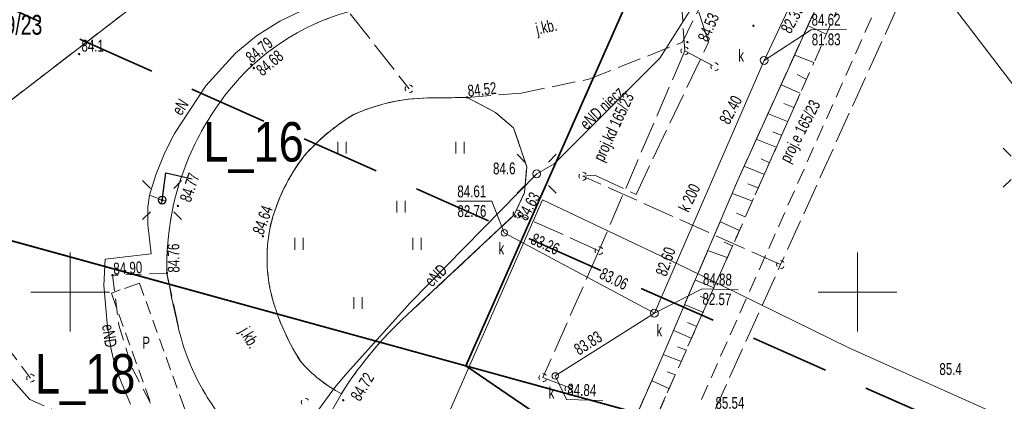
# Model space of a CAD drawing. Header units: metres. Extents: x -1013 to 1491576, y -5789570 to 1032.
# Tile 13 of 62: x -105 to -43, y 8 to 32. Entities that reach past the tile are written whole.
import ezdxf
from ezdxf.xclip import XClip

# ---------------------------------------------------------------- set-up
doc = ezdxf.new("R2010")
doc.units = ezdxf.units.M
doc.header["$MEASUREMENT"] = 0
doc.header["$XCLIPFRAME"] = 0
for name, pattern in [('2_BUBZ02', [1.75, 1.25, -0.5]), ('2_KTCR02', [1.5, 1, -0.5]), ('2_KTJZ01', [2, 1.5, -0.5]), ('2_PTTU', [1.5, 1, -0.5]), ('4_SUPE_P_01', [2.5, 2, -0.5]), ('4_SUPK_P_01', [2.5, 2, -0.5]), ('GUK', [2, 1.5, -0.5]), ('GUZ', [1, 0.5, -0.5]), ('Przerywana długa', [7.8, 5, -2.8])]:
    doc.linetypes.add(name, pattern=pattern)
doc.layers.add('700-L Mapa 1_1000 dwg', color=7, linetype='Continuous')
for name, color, linetype, lineweight in [('703-L Płaszczyzny podejścia 2D3', 152, 'Continuous', 30), ('703-L Płaszczyzny podejścia 2D38', 171, 'Continuous', 35), ('704-L Płaszczyzny podejścia 3D38', 171, 'Continuous', 35), ('708-L Opisy_ numeracja obiektów85', 1, 'Continuous', 25), ('722-L Obiekty_Latarnie_ słupy_ anteny1', 7, 'Continuous', 13), ('ex_02_DXF_MZ_5_BUBZ_D_L_17', 9, 'Continuous', 18), ('ex_02_DXF_MZ_5_BUIB_E_T_57', 9, 'Continuous', 18), ('ex_02_DXF_MZ_5_BUIB_L_97', 9, 'Continuous', 18), ('ex_02_DXF_MZ_5_Dzialki7', 9, 'Continuous', 18), ('ex_02_DXF_MZ_5_K1_BDOT_T_117', 9, 'Continuous', 18), ('ex_02_DXF_MZ_5_Kontury3', 9, 'Continuous', 18), ('ex_02_DXF_MZ_5_KTCR_D_L_17', 9, 'Continuous', 18), ('ex_02_DXF_MZ_5_KTCR_L_17', 9, 'Continuous', 18), ('ex_02_DXF_MZ_5_KTJZ_D_L_07', 9, 'Continuous', 18), ('ex_02_DXF_MZ_5_KTJZ_E_T_07', 9, 'Continuous', 18), ('ex_02_DXF_MZ_5_KTJZ_L_07', 9, 'Continuous', 18), ('ex_02_DXF_MZ_5_KTKR_D_L_07', 9, 'Continuous', 18), ('ex_02_DXF_MZ_5_KTKR_L_07', 9, 'Continuous', 18), ('ex_02_DXF_MZ_5_Numery_dzialek7', 9, 'Continuous', 18), ('ex_02_DXF_MZ_5_Podzial_sekcyjny_krzyze7', 9, 'Continuous', 18), ('ex_02_DXF_MZ_5_PTTU_L_27', 9, 'Continuous', 18), ('ex_02_DXF_MZ_5_RTPW_T_07', 9, 'Continuous', 18), ('ex_02_DXF_MZ_5_RTPW_T_17', 9, 'Continuous', 18), ('ex_02_DXF_MZ_5_SUPE_D_L_31', 9, 'Continuous', 18), ('ex_02_DXF_MZ_5_SUPE_E_T_31', 9, 'Continuous', 18), ('ex_02_DXF_MZ_5_SUPK_D_L_034', 9, 'Continuous', 18), ('ex_02_DXF_MZ_5_SUPK_D_L_434', 9, 'Continuous', 18), ('ex_02_DXF_MZ_5_SUPK_E_T_434', 9, 'Continuous', 18), ('ex_02_DXF_MZ_5_SUPM_T_07', 9, 'Continuous', 18), ('ex_02_DXF_MZ_5_SUPP_E_T_21', 9, 'Continuous', 18), ('ex_02_DXF_MZ_5_SUPP_E_T_434', 9, 'Continuous', 18), ('ex_02_DXF_MZ_5_SUPP_L_21', 9, 'Continuous', 18), ('ex_02_DXF_MZ_5_SUPP_L_434', 9, 'Continuous', 18), ('ex_02_DXF_MZ_5_SUPS_T_434', 9, 'Continuous', 18), ('ex_02_DXF_MZ_5_SUPW_D_L_05', 9, 'Continuous', 18), ('ex_02_DXF_MZ_5_SUSM_D_T_07', 9, 'Continuous', 18), ('ex_02_DXF_MZ_5_SUSM_D_T_37', 9, 'Continuous', 18), ('ex_02_DXF_MZ_5_SUTK_T_034', 9, 'Continuous', 18), ('ex_02_DXF_MZ_5_SUUK_D_T_234', 9, 'Continuous', 18), ('ex_02_DXF_MZ_5_SUUK_E_T_934', 9, 'Continuous', 18), ('ex_02_DXF_MZ_5_Uzytki3', 9, 'Continuous', 18)]:
    doc.layers.add(name, color=color, linetype=linetype, lineweight=lineweight)
doc.styles.add('STYL_AUTOMATYCZNY_1', font='arial.ttf', dxfattribs={"width": 0.7})
doc.styles.add('STYL_AUTOMATYCZNY_3', font='ARIALN.TTF')
doc.dimstyles.new('STYL_AUTOMATYCZNY__1', dxfattribs={"dimtxt": 0.18, "dimasz": 0.912, "dimexe": 0.18, "dimexo": 0.0625, "dimgap": 0, "dimtad": 0, "dimtih": 1, "dimtoh": 1, "dimdec": 4, "dimzin": 0, "dimdsep": 46, "dimcen": 0.09, "dimadec": 0, "dimazin": 0, "dimtfac": 1, "dimtdec": 4, "dimtmove": 0, "dimatfit": 3, "dimldrblk": 'ARROWHEAD_7', "dimfxl": 1, "dimtolj": 1, "dimtzin": 0, "dimarcsym": 0})

# ---------------------------------------------------------------- blocks, each defined once
blk = doc.blocks.new('Rysunek_1_5', base_point=(-7447251.91, -5789835.327))
at = {"layer": 'ex_02_DXF_MZ_5_BUBZ_D_L_17', "color": 9, "linetype": 'Continuous', "lineweight": 18}
for p, q in [((-53.943, 31.05), (-55.009, 31.534)), ((-54.683, 29.226), (-55.895, 29.701)), ((-55.176, 28.18), (-55.751, 28.476)), ((-55.551, 27.278), (-56.754, 27.814)), ((-55.952, 26.377), (-56.601, 26.628)), ((-56.355, 25.488), (-57.636, 26.008)), ((-56.723, 24.6), (-57.287, 24.835)), ((-57.076, 23.865), (-58.357, 24.367)), ((-57.813, 22.122), (-59.06, 22.642)), ((-57.495, 22.874), (-58.042, 23.126)), ((-58.216, 21.285), (-58.882, 21.536)), ((-58.585, 20.43), (-59.849, 20.932)), ((-59.038, 19.439), (-59.602, 19.674)), ((-59.407, 18.585), (-60.62, 19.121)), ((-59.86, 17.611), (-60.389, 17.828)), ((-60.195, 16.859), (-61.374, 17.293)), ((-61.016, 14.945), (-62.195, 15.431)), ((-61.42, 14.175), (-61.899, 14.411)), ((-61.687, 13.373), (-62.849, 13.859)), ((-62.123, 12.484), (-62.704, 12.735)), ((-62.442, 11.732), (-63.57, 12.235)), ((-63.096, 10.263), (-64.206, 10.681)), ((-62.777, 10.98), (-63.341, 11.198)), ((-63.465, 9.425), (-63.994, 9.609)), ((-63.902, 8.553), (-64.961, 9.04))]:
    blk.add_line(p, q, dxfattribs=at)
at = {"layer": 'ex_02_DXF_MZ_5_BUBZ_D_L_17', "color": 9, "linetype": '2_BUBZ02', "lineweight": 18}
blk.add_line((-71.816, -9.321), (-54.683, 29.226), dxfattribs=at)
at = {"layer": 'ex_02_DXF_MZ_5_BUIB_L_97', "color": 9, "linetype": 'Continuous', "lineweight": 18}
for p, q in [((-97.51, 15.243), (-98.451, 14.905)), ((-97.227, 14.457), (-97.51, 15.243)), ((-98.73, 14.804), (-99.29, 14.603)), ((-99.29, 14.603), (-98.953, 13.661)), ((-96.804, 13.279), (-97.086, 14.065)), ((-98.813, 13.268), (-98.533, 12.483)), ((-96.38, 12.101), (-96.663, 12.887)), ((-98.393, 12.09), (-98.112, 11.305)), ((-95.956, 10.923), (-96.239, 11.708)), ((-97.972, 10.912), (-97.692, 10.127)), ((-95.533, 9.745), (-95.815, 10.53)), ((-97.551, 9.734), (-97.271, 8.949)), ((-95.109, 8.567), (-95.392, 9.352)), ((-97.131, 8.556), (-96.85, 7.771)), ((-94.63, 7.233), (-94.968, 8.174))]:
    blk.add_line(p, q, dxfattribs=at)
at = {"layer": 'ex_02_DXF_MZ_5_Dzialki7', "color": 9, "linetype": 'Continuous', "lineweight": 18}
for p, q in [((-242.472, -78.345), (-67.265, 56.36)), ((-62.15, 54.133), (-30.9, 13.243))]:
    blk.add_line(p, q, dxfattribs=at)
at = {"layer": 'ex_02_DXF_MZ_5_K1_BDOT_T_117', "color": 9, "linetype": 'Continuous', "lineweight": 18}
for p, q in [((-84.914, 23.457), (-84.914, 24.207)), ((-84.389, 23.457), (-84.389, 24.207)), ((-77.414, 23.457), (-77.414, 24.207)), ((-76.889, 23.457), (-76.889, 24.207)), ((-81.164, 19.707), (-81.164, 20.457)), ((-80.639, 19.707), (-80.639, 20.457)), ((-87.641, 17.352), (-87.641, 18.102)), ((-87.116, 17.352), (-87.116, 18.102)), ((-80.141, 17.352), (-80.141, 18.102)), ((-79.616, 17.352), (-79.616, 18.102)), ((-83.891, 13.602), (-83.891, 14.352)), ((-83.366, 13.602), (-83.366, 14.352))]:
    blk.add_line(p, q, dxfattribs=at)
at = {"layer": 'ex_02_DXF_MZ_5_Kontury3', "color": 9, "linetype": 'GUK', "lineweight": 18}
blk.add_line((-242.472, -78.345), (-67.265, 56.36), dxfattribs=at)
at = {"layer": 'ex_02_DXF_MZ_5_KTCR_D_L_17', "color": 9, "linetype": '2_KTCR02', "lineweight": 18}
for p, q in [((-50.422, 33.426), (-61.961, 7.553)), ((-71.816, -9.321), (-54.683, 29.226))]:
    blk.add_line(p, q, dxfattribs=at)
for centre, radius, start, end in [((-38.4, 26.122), 58.269, 190.13076, 193.91038), ((-80.677, 15.781), 14.746, 194.39848, 216.49532)]:
    blk.add_arc(centre, radius, start, end, dxfattribs=at)
at = {"layer": 'ex_02_DXF_MZ_5_KTCR_L_17', "color": 9, "linetype": '2_KTCR02', "lineweight": 18}
for p, q in [((-53.02, 33.008), (-54.683, 29.226)), ((-95.87, 15.873), (-99.22, 15.733)), ((-99.22, 15.733), (-98.81, 12.573)), ((-98.81, 12.573), (-97.97, 9.833)), ((-97.97, 9.833), (-95.66, 5.453))]:
    blk.add_line(p, q, dxfattribs=at)
at = {"layer": 'ex_02_DXF_MZ_5_KTJZ_D_L_07', "color": 9, "linetype": '2_KTJZ01', "lineweight": 18}
for p, q in [((-63.03, 30.523), (-56.722, 43.223)), ((-59.51, 21.768), (-53.474, 35.085)), ((-79.222, 26.983), (-76.7, 27.013)), ((-64.401, 10.351), (-59.51, 21.768)), ((-80.159, 13.54), (-73.71, 19.563)), ((-95.76, 15.873), (-94.959, 12.114)), ((-72.54, -8.017), (-64.401, 10.351)), ((-84.683, 8.223), (-87.805, 2.684))]:
    blk.add_line(p, q, dxfattribs=at)
for centre, radius, start, end in [((-80.314, 18.214), 14.761, 105.49677, 141.79121), ((-77.863, 16.184), 17.942, 141.53979, 156.717), ((-79.016, 15.162), 11.823, 91.00281, 114.86444), ((-76.766, 14.232), 13.712, 121.77675, 138.5269), ((-78.291, 16.371), 17.475, 156.72407, 181.63308), ((-77.676, 16.04), 11.856, 142.16423, 165.89229), ((-79.38, 16.808), 10.022, 167.77517, 192.38311), ((-74.995, 18.176), 14.603, 193.93711, 212.73235), ((-63.534, -5.188), 25.043, 131.5967, 147.62054), ((-80.677, 15.781), 14.746, 194.39848, 216.49532), ((-80.629, 16.008), 8.777, 220.7346, 242.49031)]:
    blk.add_arc(centre, radius, start, end, dxfattribs=at)
at = {"layer": 'ex_02_DXF_MZ_5_KTJZ_L_07', "color": 9, "linetype": '2_KTJZ01', "lineweight": 18}
for p, q in [((-68.97, 28.173), (-63.03, 30.523)), ((-73.26, 27.293), (-68.97, 28.173)), ((-76.7, 27.013), (-73.26, 27.293)), ((-74.89, 26.053), (-76.7, 27.013)), ((-73.75, 25.083), (-74.89, 26.053)), ((-72.91, 22.623), (-73.75, 25.083)), ((-73.06, 20.993), (-72.91, 22.623)), ((-73.71, 19.563), (-73.06, 20.993))]:
    blk.add_line(p, q, dxfattribs=at)
at = {"layer": 'ex_02_DXF_MZ_5_KTKR_D_L_07', "color": 9, "linetype": 'Continuous', "lineweight": 18}
for p, q in [((-54.272, 33.329), (-59.51, 21.768)), ((-59.51, 21.768), (-64.401, 10.351)), ((-80.159, 13.54), (-73.71, 19.563)), ((-64.401, 10.351), (-72.54, -8.017))]:
    blk.add_line(p, q, dxfattribs=at)
for centre, radius, start, end in [((-80.314, 18.214), 14.761, 105.49677, 141.79121), ((-77.863, 16.184), 17.942, 141.53979, 156.717), ((-79.01, 15.083), 11.901, 90.7197, 114.53689), ((-76.766, 14.232), 13.712, 121.60788, 138.55568), ((-78.291, 16.371), 17.475, 156.72407, 181.63308), ((-77.644, 16.026), 11.891, 142.23753, 165.86227), ((-79.38, 16.808), 10.022, 167.77517, 192.38311), ((-38.4, 26.122), 58.269, 190.13076, 193.91038), ((-74.995, 18.176), 14.603, 193.93711, 212.73235), ((-63.534, -5.188), 25.043, 131.5967, 147.62054), ((-80.677, 15.781), 14.746, 194.39848, 216.49532), ((-80.629, 16.008), 8.777, 220.7346, 242.49031)]:
    blk.add_arc(centre, radius, start, end, dxfattribs=at)
at = {"layer": 'ex_02_DXF_MZ_5_KTKR_L_07', "color": 9, "linetype": 'Continuous', "lineweight": 18}
for p, q in [((-79.159, 26.984), (-76.7, 27.013)), ((-76.7, 27.013), (-74.89, 26.053)), ((-74.89, 26.053), (-73.75, 25.083)), ((-73.75, 25.083), (-72.91, 22.623)), ((-72.91, 22.623), (-73.06, 20.993)), ((-73.06, 20.993), (-73.71, 19.563))]:
    blk.add_line(p, q, dxfattribs=at)
at = {"layer": 'ex_02_DXF_MZ_5_Podzial_sekcyjny_krzyze7', "color": 9, "linetype": 'Continuous', "lineweight": 18}
for p, q in [((-101.91, 12.173), (-101.91, 17.173)), ((-51.91, 12.173), (-51.91, 17.173)), ((-104.41, 14.673), (-99.41, 14.673)), ((-54.41, 14.673), (-49.41, 14.673))]:
    blk.add_line(p, q, dxfattribs=at)
at = {"layer": 'ex_02_DXF_MZ_5_PTTU_L_27', "color": 9, "linetype": '2_PTTU', "lineweight": 18}
for p, q in [((-76.7, 27.013), (-74.89, 26.053)), ((-74.89, 26.053), (-73.75, 25.083)), ((-73.75, 25.083), (-72.91, 22.623)), ((-72.91, 22.623), (-73.06, 20.993)), ((-73.06, 20.993), (-73.71, 19.563)), ((-73.71, 19.563), (-80.159, 13.54))]:
    blk.add_line(p, q, dxfattribs=at)
for centre, radius, start, end in [((-79.014, 15.156), 11.828, 91.00315, 114.72003), ((60.291, -11511.888), 11539.714, 90.6801902, 90.6927111), ((-77.031, 14.529), 13.317, 121.35857, 138.72451), ((-77.708, 16.056), 11.821, 142.12233, 165.81407), ((-79.412, 16.806), 9.991, 167.5924, 192.00845), ((-75.185, 18.089), 14.396, 193.50074, 212.67936), ((-63.534, -5.188), 25.043, 131.5967, 147.62054), ((-80.75, 15.832), 8.565, 220.09093, 242.66447)]:
    blk.add_arc(centre, radius, start, end, dxfattribs=at)
at = {"layer": 'ex_02_DXF_MZ_5_RTPW_T_17', "color": 9, "linetype": 'Continuous', "lineweight": 18}
for centre in [(-58.522, 31.565), (-62.711, 30.524), (-101.34, 29.763), (-90.41, 29.103), (-90.25, 28.883), (-76.7, 27.013), (-95.066, 20.14), (-73.64, 19.473), (-89.67, 18.213), (-99.22, 15.733), (-95.76, 15.873), (-84.564, 7.809)]:
    blk.add_circle(centre, 0.045, dxfattribs=at)
at = {"layer": 'ex_02_DXF_MZ_5_SUPE_D_L_31', "color": 9, "linetype": 'Continuous', "lineweight": 18}
for p, q in [((-61.073, 34.862), (-64.476, 29.517)), ((-88.584, 31.858), (-86.72, 32.741)), ((-90.068, 30.927), (-88.584, 31.858)), ((-91.41, 29.818), (-90.068, 30.927)), ((-93.296, 27.754), (-91.41, 29.818)), ((-64.476, 29.517), (-71.179, 22.799)), ((-95.285, 24.72), (-93.296, 27.754)), ((-95.896, 23.516), (-95.285, 24.72)), ((-96.466, 22.101), (-95.896, 23.516)), ((-71.179, 22.799), (-72.285, 22.172)), ((-96.877, 20.808), (-96.466, 22.101)), ((-72.285, 22.172), (-80.298, 14.014)), ((-96.972, 20.048), (-96.877, 20.808)), ((-96.877, 20.808), (-96.356, 20.632)), ((-96.964, 18.948), (-96.972, 20.048)), ((-96.771, 17.089), (-96.964, 18.948)), ((-99.689, 16.748), (-96.771, 17.089)), ((-99.757, 15.078), (-99.689, 16.748)), ((-99.551, 12.689), (-99.757, 15.078)), ((-80.298, 14.014), (-84.327, 9.546)), ((-99.32, 11.14), (-99.551, 12.689)), ((-99.185, 10.481), (-99.32, 11.14)), ((-98.908, 9.553), (-99.185, 10.481)), ((-98.471, 8.516), (-98.908, 9.553)), ((-84.327, 9.546), (-85.121, 8.59)), ((-98.084, 7.549), (-98.471, 8.516)), ((-85.121, 8.59), (-88.548, 3.885))]:
    blk.add_line(p, q, dxfattribs=at)
at = {"layer": 'ex_02_DXF_MZ_5_SUPK_D_L_034', "color": 9, "linetype": 'Continuous', "lineweight": 18}
for centre in [(-74.339, 18.427), (-71.105, 9.349)]:
    blk.add_circle(centre, 0.204, dxfattribs=at)
at = {"layer": 'ex_02_DXF_MZ_5_SUPK_D_L_434', "color": 9, "linetype": 'Continuous', "lineweight": 18}
for p, q in [((-57.844, 29.364), (-50.582, 44.776)), ((-64.812, 13.333), (-57.844, 29.364)), ((-74.339, 18.427), (-64.812, 13.333)), ((-64.812, 13.333), (-71.105, 9.349))]:
    blk.add_line(p, q, dxfattribs=at)
at = {"layer": 'ex_02_DXF_MZ_5_SUPM_T_07', "color": 9, "linetype": 'Continuous', "lineweight": 18}
for centre, start, end in [((-69.353, 22.018), 149.40637, 210.48089), ((-69.353, 22.018), 269.33329, 330.34124), ((-69.353, 22.018), 30.0857, 90.18047), ((-56.8, 16.413), 149.40637, 210.48089), ((-56.8, 16.413), 269.33329, 330.34124), ((-56.8, 16.413), 30.0857, 90.18047), ((-86.98, 7.683), 149.40637, 210.48089), ((-86.98, 7.683), 30.0857, 90.18047)]:
    blk.add_arc(centre, 0.25, start, end, dxfattribs=at)
at = {"layer": 'ex_02_DXF_MZ_5_SUPP_L_21', "color": 9, "linetype": '4_SUPE_P_01', "lineweight": 18}
for p, q in [((-48.296, 35.116), (-56.799, 16.412)), ((-61.38, 30.523), (-62.28, 33.313)), ((-65.975, 20.869), (-61.38, 30.523)), ((-69.353, 22.018), (-68.594, 22.092)), ((-56.799, 16.412), (-69.353, 22.018)), ((-68.594, 22.092), (-65.975, 20.869)), ((-68.28, -8.967), (-56.799, 16.412)), ((-104.47, 7.853), (-107.48, 11.263)), ((-89.808, 1.467), (-104.47, 7.853))]:
    blk.add_line(p, q, dxfattribs=at)
at = {"layer": 'ex_02_DXF_MZ_5_SUPP_L_434', "color": 9, "linetype": '4_SUPK_P_01', "lineweight": 18}
for p, q in [((-63.64, 41.363), (-62.88, 29.973)), ((-84.12, 32.323), (-80.387, 27.564)), ((-62.88, 29.973), (-68.33, 17.293)), ((-62.88, 29.973), (-60.97, 28.96)), ((-68.33, 17.293), (-73.53, 19.623)), ((-68.33, 17.293), (-71.89, 9.243)), ((-108.039, 13.933), (-104.416, 9.213)), ((-71.89, 9.243), (-70.014, 8.533))]:
    blk.add_line(p, q, dxfattribs=at)
at = {"layer": 'ex_02_DXF_MZ_5_SUPS_T_434', "color": 9, "linetype": 'Continuous', "lineweight": 18}
for centre, start, end in [((-62.88, 29.973), 149.40637, 210.48089), ((-62.88, 29.973), 30.0857, 90.18047), ((-62.88, 29.973), 269.33329, 330.34124), ((-60.97, 28.96), 149.40637, 210.48089), ((-60.97, 28.96), 269.33329, 330.34124), ((-60.97, 28.96), 30.0857, 90.18047), ((-80.387, 27.564), 149.40637, 210.48089), ((-80.387, 27.563), 30.0857, 90.18047), ((-80.387, 27.564), 269.33329, 330.34124), ((-73.53, 19.623), 149.40637, 210.48089), ((-73.53, 19.623), 269.33329, 330.34124), ((-73.53, 19.623), 30.0857, 90.18047), ((-68.33, 17.293), 30.0857, 90.18047), ((-68.33, 17.293), 149.40637, 210.48089), ((-68.33, 17.293), 269.33329, 330.34124), ((-104.416, 9.213), 30.0857, 90.18047), ((-71.89, 9.243), 30.0857, 90.18047), ((-104.416, 9.213), 149.40637, 210.48089), ((-104.416, 9.213), 269.33329, 330.34124), ((-71.89, 9.243), 149.40637, 210.48089), ((-71.89, 9.243), 269.33329, 330.34124), ((-70.24, 8.523), 30.0857, 90.18047), ((-70.24, 8.523), 149.40637, 210.48089), ((-70.24, 8.523), 269.33329, 330.34124)]:
    blk.add_arc(centre, 0.25, start, end, dxfattribs=at)
at = {"layer": 'ex_02_DXF_MZ_5_SUPW_D_L_05', "color": 9, "linetype": 'Continuous', "lineweight": 18}
for p, q in [((-71.923, 20.524), (-77.987, 6.72)), ((-62.782, 16.178), (-71.923, 20.524)), ((-52.456, 11.14), (-62.782, 16.178)), ((-37.126, 4.277), (-52.456, 11.14))]:
    blk.add_line(p, q, dxfattribs=at)
at = {"layer": 'ex_02_DXF_MZ_5_SUSM_D_T_07', "color": 9, "linetype": 'Continuous', "lineweight": 18}
for p, q in [((-42.168, 23.301), (-42.663, 23.796)), ((-73.028, 22.914), (-73.522, 23.409)), ((-71.543, 22.914), (-71.048, 23.409)), ((-96.808, 21.247), (-97.303, 21.742)), ((-95.323, 21.247), (-94.828, 21.742)), ((-73.028, 21.429), (-73.522, 20.934)), ((-71.543, 21.429), (-71.048, 20.934)), ((-42.168, 21.816), (-42.663, 21.321)), ((-96.808, 19.762), (-97.303, 19.267)), ((-95.323, 19.762), (-94.828, 19.267))]:
    blk.add_line(p, q, dxfattribs=at)
at = {"layer": 'ex_02_DXF_MZ_5_SUSM_D_T_37', "color": 9, "linetype": 'Continuous', "lineweight": 18}
for centre in [(-72.285, 22.172), (-96.065, 20.504)]:
    blk.add_circle(centre, 0.25, dxfattribs=at)
at = {"layer": 'ex_02_DXF_MZ_5_SUTK_T_034', "color": 9, "linetype": 'Continuous', "lineweight": 18}
for p, q in [((-57.844, 29.364), (-54.858, 31.315)), ((-54.858, 31.315), (-52.605, 31.331)), ((-77.349, 20.426), (-75.123, 20.441)), ((-74.339, 18.427), (-75.123, 20.441)), ((-64.812, 13.333), (-61.773, 14.875)), ((-61.773, 14.875), (-59.494, 14.811)), ((-71.105, 9.349), (-70.384, 7.864)), ((-70.384, 7.864), (-68.078, 7.799))]:
    blk.add_line(p, q, dxfattribs=at)
at = {"layer": 'ex_02_DXF_MZ_5_SUUK_D_T_234', "color": 9, "linetype": 'Continuous', "lineweight": 18}
for centre in [(-57.844, 29.364), (-64.812, 13.333)]:
    blk.add_circle(centre, 0.25, dxfattribs=at)
at = {"layer": 'ex_02_DXF_MZ_5_Uzytki3', "color": 9, "linetype": 'GUZ', "lineweight": 18}
blk.add_line((-242.472, -78.345), (-67.265, 56.36), dxfattribs=at)
at = {"layer": 'ex_02_DXF_MZ_5_BUIB_E_T_57', "color": 9, "linetype": 'Continuous', "lineweight": 18, "insert": (-97.324, 11.465), "char_height": 0.75, "attachment_point": 4, "style": 'STYL_AUTOMATYCZNY_1'}
blk.add_mtext('\\A1;{\\pql;\\fArial|b0|i0|c238|p0;\\W0.700000;P}', dxfattribs=at)
at = {"layer": 'ex_02_DXF_MZ_5_KTJZ_E_T_07', "color": 9, "linetype": 'Continuous', "lineweight": 18, "char_height": 0.75, "attachment_point": 7, "style": 'STYL_AUTOMATYCZNY_1'}
for insert, rotation in [((-72.196, 30.76), 12.76201), ((-91.372, 12.054), 300.618)]:
    blk.add_mtext('\\A1;{\\pql;\\fArial|b0|i0|c238|p0;\\W0.700000;j.kb.}', dxfattribs=dict(at, insert=insert, rotation=rotation))
at = {"layer": 'ex_02_DXF_MZ_5_Numery_dzialek7', "color": 9, "linetype": 'Continuous', "lineweight": 18, "insert": (-106.756, 32.253), "char_height": 1.26, "attachment_point": 1, "style": 'STYL_AUTOMATYCZNY_1'}
blk.add_mtext('\\A1;{\\pql;\\fArial|b0|i0|c238|p0;\\W0.700000;79/23}', dxfattribs=at)
at = {"layer": 'ex_02_DXF_MZ_5_RTPW_T_07', "color": 9, "linetype": 'Continuous', "lineweight": 18, "char_height": 0.75, "attachment_point": 1, "rotation": 0.40305, "style": 'STYL_AUTOMATYCZNY_1'}
for s, insert in [('\\A1;{\\pql;\\fArial|b0|i0|c238|p0;\\W0.700000;84.6}', (-75.06, 22.882)), ('\\A1;{\\pql;\\fArial|b0|i0|c238|p0;\\W0.700000;85.4}', (-46.719, 10.16))]:
    blk.add_mtext(s, dxfattribs=dict(at, insert=insert))
at = {"layer": 'ex_02_DXF_MZ_5_RTPW_T_17', "color": 9, "linetype": 'Continuous', "lineweight": 18, "char_height": 0.75, "style": 'STYL_AUTOMATYCZNY_1'}
for s, insert, attachment_point, rotation in [('\\A1;{\\pql;\\fArial|b0|i0|c238|p0;\\W0.700000;84.53}', (-62.091, 30.774), 1, 66.73258), ('\\A1;{\\pql;\\fArial|b0|i0|c238|p0;\\W0.700000;84.79}', (-90.356, 29.145), 7, 40.06088), ('\\A1;{\\pql;\\fArial|b0|i0|c238|p0;\\W0.700000;84.68}', (-90.177, 28.902), 1, 40.02561), ('\\A1;{\\pql;\\fArial|b0|i0|c238|p0;\\W0.700000;84.52}', (-76.623, 27.046), 7, 6.12276), ('\\A1;{\\pql;\\fArial|b0|i0|c238|p0;\\W0.700000;84.77}', (-94.971, 20.559), 1, 71.02896), ('\\A1;{\\pql;\\fArial|b0|i0|c238|p0;\\W0.700000;84.63}', (-73.575, 19.499), 1, 60.42323), ('\\A1;{\\pql;\\fArial|b0|i0|c238|p0;\\W0.700000;84.64}', (-89.638, 18.251), 7, 70.03339), ('\\A1;{\\pql;\\fArial|b0|i0|c238|p0;\\W0.700000;84.76}', (-95.71, 15.903), 1, 90.54141), ('\\A1;{\\pql;\\fArial|b0|i0|c238|p0;\\W0.700000;84.90}', (-99.141, 15.765), 7, 3.05978), ('\\A1;{\\pql;\\fArial|b0|i0|c238|p0;\\W0.700000;84.72}', (-84.153, 8.073), 1, 58.84139)]:
    blk.add_mtext(s, dxfattribs=dict(at, insert=insert, attachment_point=attachment_point, rotation=rotation))
at = {"layer": 'ex_02_DXF_MZ_5_RTPW_T_17', "color": 9, "linetype": 'Continuous', "lineweight": 18, "insert": (-101.187, 29.914), "char_height": 0.75, "attachment_point": 7, "style": 'STYL_AUTOMATYCZNY_1'}
blk.add_mtext('\\A1;{\\pql;\\fArial|b0|i0|c238|p0;\\W0.700000;84.1}', dxfattribs=at)
at = {"layer": 'ex_02_DXF_MZ_5_SUPE_E_T_31', "color": 9, "linetype": 'Continuous', "lineweight": 18, "char_height": 0.75, "attachment_point": 4, "style": 'STYL_AUTOMATYCZNY_1'}
for s, insert, rotation in [('\\A1;{\\pql;\\fArial|b0|i0|c238|p0;\\W0.700000;eND niecz. }', (-69.367, 25.182), 43.55332), ('\\A1;{\\pql;\\fArial|b0|i0|c238|p0;\\W0.700000;eN }', (-95.171, 26.015), 56.75695), ('\\A1;{\\pql;\\fArial|b0|i0|c238|p0;\\W0.700000;eND}', (-79.198, 15.212), 44.88329), ('\\A1;{\\pql;\\fArial|b0|i0|c238|p0;\\W0.700000;eND}', (-99.524, 12.618), 278.676)]:
    blk.add_mtext(s, dxfattribs=dict(at, insert=insert, rotation=rotation))
at = {"layer": 'ex_02_DXF_MZ_5_SUPK_E_T_434', "color": 9, "linetype": 'Continuous', "lineweight": 18, "insert": (-62.97, 19.837), "char_height": 0.75, "attachment_point": 4, "rotation": 64.84313, "style": 'STYL_AUTOMATYCZNY_1'}
blk.add_mtext('\\A1;{\\pql;\\fArial|b0|i0|c238|p0;\\W0.700000;k 200}', dxfattribs=at)
at = {"layer": 'ex_02_DXF_MZ_5_SUPP_E_T_21', "color": 9, "linetype": 'Continuous', "lineweight": 18, "insert": (-56.459, 22.923), "char_height": 0.75, "attachment_point": 4, "rotation": 62.40784, "style": 'STYL_AUTOMATYCZNY_1'}
blk.add_mtext('\\A1;{\\pql;\\fArial|b0|i0|c238|p0;\\W0.700000;proj.e 165/23}', dxfattribs=at)
at = {"layer": 'ex_02_DXF_MZ_5_SUPP_E_T_434', "color": 9, "linetype": 'Continuous', "lineweight": 18, "insert": (-68.284, 22.989), "char_height": 0.75, "attachment_point": 4, "rotation": 65.0261, "style": 'STYL_AUTOMATYCZNY_1'}
blk.add_mtext('\\A1;{\\pql;\\fArial|b0|i0|c238|p0;\\W0.700000;proj.kd 165/23}', dxfattribs=at)
at = {"layer": 'ex_02_DXF_MZ_5_SUTK_T_034', "color": 9, "linetype": 'Continuous', "lineweight": 18, "char_height": 0.75, "style": 'STYL_AUTOMATYCZNY_1'}
for s, insert, attachment_point, rotation in [('\\A1;{\\pql;\\fArial|b0|i0|c238|p0;\\W0.700000;82.39}', (-56.496, 31.187), 4, 61.35318), ('\\A1;{\\pql;\\fArial|b0|i0|c238|p0;\\W0.700000;84.62}', (-54.835, 32.315), 1, 0.40305), ('\\A1;{\\pql;\\fArial|b0|i0|c238|p0;\\W0.700000;81.83}', (-54.826, 31.065), 1, 0.40305), ('\\A1;{\\pql;\\fArial|b0|i0|c238|p0;\\W0.700000;82.40}', (-60.396, 25.419), 4, 62.10318), ('\\A1;{\\pql;\\fArial|b0|i0|c238|p0;\\W0.700000;84.61}', (-77.326, 21.426), 1, 0.40305), ('\\A1;{\\pql;\\fArial|b0|i0|c238|p0;\\W0.700000;82.76}', (-77.317, 20.176), 1, 0.40305), ('\\A1;{\\pql;\\fArial|b0|i0|c238|p0;\\W0.700000;83.26}', (-72.422, 18.448), 1, 335.54275), ('\\A1;{\\pql;\\fArial|b0|i0|c238|p0;\\W0.700000;82.60}', (-64.76, 15.862), 1, 70.8131), ('\\A1;{\\pql;\\fArial|b0|i0|c238|p0;\\W0.700000;83.06}', (-68.036, 16.257), 1, 333.83273), ('\\A1;{\\pql;\\fArial|b0|i0|c238|p0;\\W0.700000;84.88}', (-61.715, 15.874), 1, 358.40302), ('\\A1;{\\pql;\\fArial|b0|i0|c238|p0;\\W0.700000;82.57}', (-61.75, 14.624), 1, 358.40302), ('\\A1;{\\pql;\\fArial|b0|i0|c238|p0;\\W0.700000;83.83}', (-70.003, 11.262), 1, 32.48328), ('\\A1;{\\pql;\\fArial|b0|i0|c238|p0;\\W0.700000;84.84}', (-70.326, 8.862), 1, 358.40302), ('\\A1;{\\pql;\\fArial|b0|i0|c238|p0;\\W0.700000;85.54}', (-60.935, 8.01), 1, 0.40305)]:
    blk.add_mtext(s, dxfattribs=dict(at, insert=insert, attachment_point=attachment_point, rotation=rotation))
at = {"layer": 'ex_02_DXF_MZ_5_SUUK_E_T_934', "color": 9, "linetype": 'Continuous', "lineweight": 18, "char_height": 0.75, "attachment_point": 4, "style": 'STYL_AUTOMATYCZNY_1'}
for insert in [(-59.493, 29.668), (-74.709, 17.43), (-64.681, 12.23), (-71.524, 8.282)]:
    blk.add_mtext('\\A1;{\\pql;\\fArial|b0|i0|c238|p0;\\W0.700000;k }', dxfattribs=dict(at, insert=insert))
blk = doc.blocks.new('ARROWHEAD_7')
at = {"color": 0, "linetype": 'Continuous', "lineweight": 0}
for p, q in [((0, 0), (-1, 0)), ((-0.25, 0), (0.25, 0)), ((0, -0.25), (0, 0.25))]:
    blk.add_line(p, q, dxfattribs=at)
blk.add_circle((0, 0), 0.25, dxfattribs=at)

msp = doc.modelspace()

# ---------------------------------------------------------------- linework, layer by layer
at = {"layer": '703-L Płaszczyzny podejścia 2D3', "color": 152, "linetype": 'Continuous', "lineweight": 30}
msp.add_circle((8.227, 10.355), 1021.659, dxfattribs=at)
at = {"layer": '703-L Płaszczyzny podejścia 2D38', "color": 171, "linetype": 'Przerywana długa', "lineweight": 35}
msp.add_line((-18.286, -6.082), (-373.933, 151.513), dxfattribs=at)
at = {"layer": '703-L Płaszczyzny podejścia 2D38', "color": 171, "linetype": 'Continuous', "lineweight": 35}
msp.add_line((-18.286, -6.082), (-397.573, 98.166), dxfattribs=at)
at = {"layer": '704-L Płaszczyzny podejścia 3D38', "color": 171, "linetype": 'Continuous', "lineweight": 35, "flags": 128}
for points in [[(-56.005, 56.899), (-76.788, 9.998)], [(-76.788, 9.998), (-56.005, 56.899)], [(-76.788, 9.998), (-135.29, 26.077)], [(-135.29, 26.077), (-76.788, 9.998), (-26.389, -24.367)], [(-26.389, -24.367), (-76.788, 9.998)], [(-76.788, 9.998), (-18.286, -6.082)], [(-18.286, -6.082), (-76.788, 9.998)]]:
    msp.add_lwpolyline(points, dxfattribs=at)
at = {"layer": '722-L Obiekty_Latarnie_ słupy_ anteny1', "color": 7, "linetype": 'Continuous', "lineweight": 13, "flags": 128}
msp.add_lwpolyline([(-96.065, 20.433), (-95.994, 20.504), (-96.065, 20.575), (-96.136, 20.504)], close=True, dxfattribs=at)

# ---------------------------------------------------------------- block references
at = {"layer": '700-L Mapa 1_1000 dwg', "color": 52, "linetype": 'Continuous', "lineweight": 25}
ref = msp.add_blockref('Rysunek_1_5', (-7447251.91, -5789835.327), dxfattribs=at)
XClip(ref).set_block_clipping_path([(-454.4097296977, -337.82710067), (350.5902703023, 167.17289933)])

# ---------------------------------------------------------------- texts
at = {"layer": '708-L Opisy_ numeracja obiektów85', "color": 1, "linetype": 'Continuous', "lineweight": 25, "char_height": 2.5, "attachment_point": 7, "style": 'STYL_AUTOMATYCZNY_3'}
for s, insert in [('\\A1;{\\pql;\\fArial Narrow|b0|i0|c238|p0;\\W1.000000;L_16}', (-93.442, 22.229)), ('\\A1;{\\pql;\\fArial Narrow|b0|i0|c238|p0;\\W1.000000;L_18}', (-104.135, 7.512))]:
    msp.add_mtext(s, dxfattribs=dict(at, insert=insert))

# ---------------------------------------------------------------- leaders
at = {"layer": '708-L Opisy_ numeracja obiektów85', "color": 1, "linetype": 'Continuous', "lineweight": 25, "annotation_type": 0, "has_hookline": 1, "hookline_direction": 0, "text_width": 6.034}
msp.add_leader([(-96.065, 20.504), (-95.826, 22.229), (-94.162, 21.861)], dimstyle='STYL_AUTOMATYCZNY__1', dxfattribs=at)

doc.saveas('drawing.dxf')
